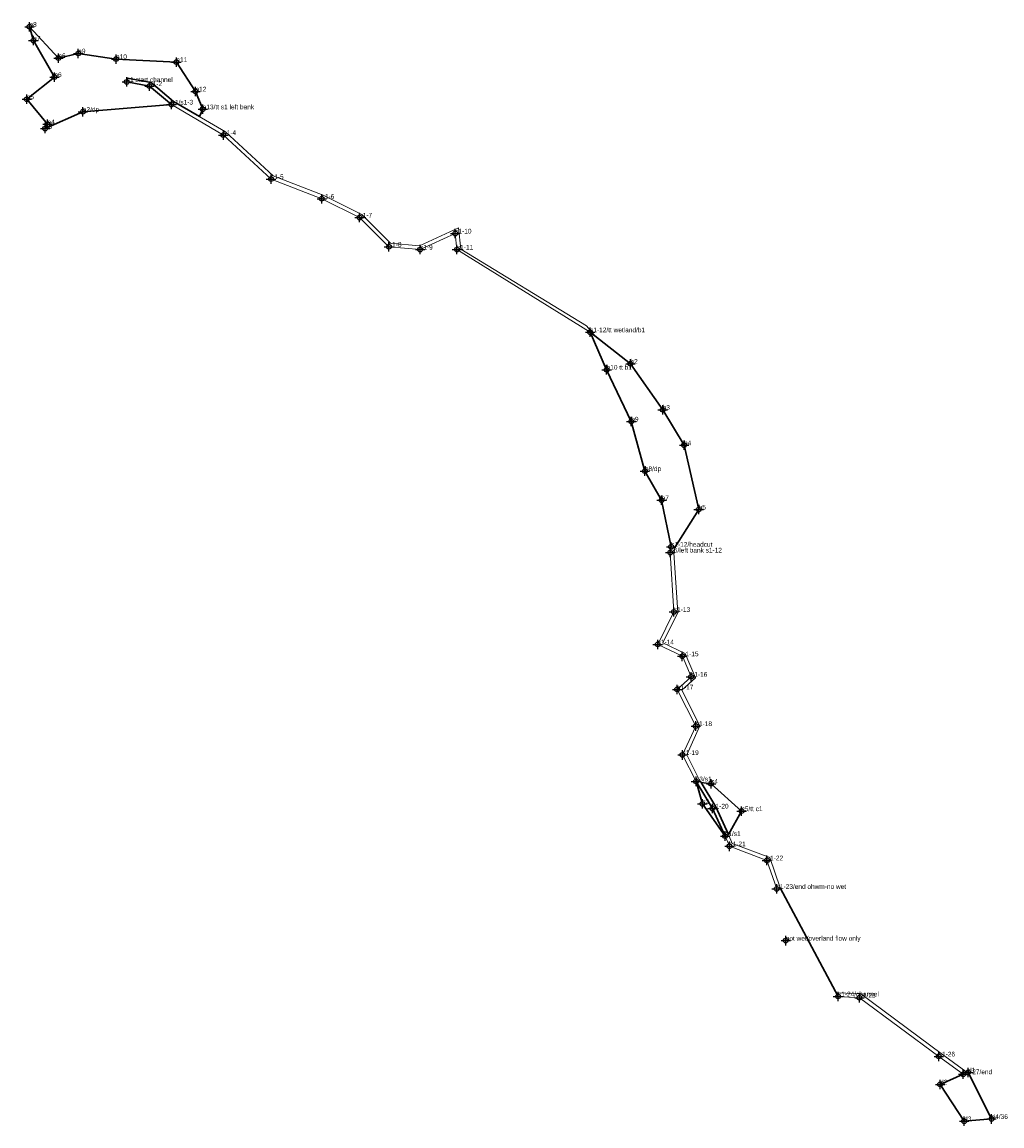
# Model space of a CAD drawing. Extents: x 2003015 to 2008729, y 1133884 to 1140012.
# Tile 4 of 10: x 2004887 to 2005927, y 1134906 to 1136077. Entities that reach past the tile are written whole.
import ezdxf

# ---------------------------------------------------------------- set-up
doc = ezdxf.new("R2010")
doc.units = 0
doc.header["$MEASUREMENT"] = 0
doc.header["$PDMODE"] = 34
doc.header["$PDSIZE"] = 5
for name, color, linetype, lineweight, true_color in [('Non-Wetland Waters (Tributaries)', 7, 'Continuous', 15, 0x0070ff), ('Shallow Subsurface Flow', 7, 'Continuous', 30, 0x55ff00), ('Wetlands', 7, 'Continuous', 30, 0x00ffc5)]:
    doc.layers.add(name, color=color, linetype=linetype, lineweight=lineweight, true_color=true_color)
doc.layers.add('POINT_GENERIC', color=1, linetype='Continuous')

# ---------------------------------------------------------------- blocks, each defined once
blk = doc.blocks.new('Non-Wetland Waters (Tributaries)')
at = {"layer": 'Non-Wetland Waters (Tributaries)'}
for points in [[(2005490.1, 1135747.6, 0), (2005348.7, 1135835.3, 0), (2005346.9, 1135852.4, 0), (2005309.6, 1135835.3, 0), (2005276.5, 1135838.3, 0), (2005245.3, 1135869.3, 0), (2005205.2, 1135889.2, 0), (2005151.4, 1135910.1, 0), (2005100.8, 1135956.9, 0), (2005045.6, 1135989.2, 0), (2005022.3, 1136008.8, 0), (2004998.3, 1136013.2, 0)], [(2005496, 1135742.9, 0), (2005486.4, 1135754.5, 0), (2005352.7, 1135835.7, 0), (2005350.3, 1135858.3, 0), (2005308.9, 1135839.4, 0), (2005278.3, 1135842.2, 0), (2005247.6, 1135872.6, 0), (2005206.8, 1135892.9, 0), (2005153.6, 1135913.6, 0), (2005103.2, 1135960.2, 0), (2005047.9, 1135992.5, 0), (2005024, 1136012.5, 0), (2004999, 1136017.2, 0)], [(2005688.1, 1135157, 0), (2005677.7, 1135187.3, 0), (2005637.9, 1135202.2, 0), (2005633.3, 1135213.1, 0), (2005619.8, 1135242.3, 0), (2005602.5, 1135271.1, 0), (2005588.1, 1135299.1, 0), (2005602.2, 1135329.8, 0), (2005582.4, 1135368.6, 0), (2005597.2, 1135382.1, 0), (2005588, 1135403.8, 0), (2005561.8, 1135416.4, 0), (2005579, 1135450.9, 0), (2005575, 1135513.9, 0), (2005576.1, 1135520, 0)], [(2005691.9, 1135158.3, 0), (2005680.9, 1135190.4, 0), (2005640.9, 1135205.3, 0), (2005637, 1135214.7, 0), (2005623.4, 1135244.2, 0), (2005606, 1135273, 0), (2005592.6, 1135299.2, 0), (2005606.7, 1135329.9, 0), (2005587.3, 1135367.7, 0), (2005602, 1135381.1, 0), (2005591, 1135406.7, 0), (2005567.2, 1135418.2, 0), (2005583.1, 1135450.1, 0), (2005579.1, 1135513.7, 0), (2005580, 1135519.3, 0)], [(2005889, 1134963.2, 0), (2005862.6, 1134982.4, 0), (2005777.3, 1135045.5, 0), (2005753.4, 1135046.8, 0)], [(2005886.1, 1134960.4, 0), (2005860.2, 1134979.2, 0), (2005775.9, 1135041.5, 0), (2005753.2, 1135042.9, 0)]]:
    blk.add_polyline3d(points, dxfattribs=at)
blk = doc.blocks.new('Shallow Subsurface Flow')
at = {"layer": 'Shallow Subsurface Flow'}
blk.add_line((2005691.9, 1135158.3), (2005753.2, 1135042.9), dxfattribs=at)
blk = doc.blocks.new('Wetlands')
at = {"layer": 'Wetlands'}
for points in [[(2005045.6, 1135989.2), (2004951.7, 1135981.5), (2004911.6, 1135963.7), (2004914.1, 1135968.3), (2004892.1, 1135994.9), (2004921.5, 1136018.4), (2004899.1, 1136057.1), (2004895, 1136071.7), (2004925.7, 1136038.5), (2004946.8, 1136043.5), (2004986.9, 1136037.5), (2005050.9, 1136034.3), (2005071.2, 1136003.1), (2005078.9, 1135984.2), (2005075.4, 1135976.4), (2005047.9, 1135992.5), (2005024, 1136012.5), (2004999, 1136017.2), (2004998.3, 1136013.2), (2005022.3, 1136008.8)], [(2005580, 1135519.3), (2005576.1, 1135520), (2005566, 1135569.4), (2005548.2, 1135600.3), (2005533.8, 1135652.9), (2005507.6, 1135707.9), (2005490.1, 1135747.6), (2005532.9, 1135714.2), (2005567.1, 1135665.4), (2005589.8, 1135627.7), (2005605.3, 1135559.5)], [(2005916.2, 1134912.9), (2005887.1, 1134910.5), (2005861.6, 1134949.5), (2005886.1, 1134960.4), (2005889, 1134963.2), (2005891.2, 1134962.2)]]:
    blk.add_lwpolyline(points, close=True, dxfattribs=at)
for points in [[(2005619.8, 1135242.3, 0), (2005633.3, 1135213.1, 0), (2005609.2, 1135247.2, 0), (2005602.5, 1135271.1, 0)], [(2005650.8, 1135239.5, 0), (2005637, 1135214.7, 0), (2005623.4, 1135244.2, 0), (2005607.8, 1135270, 0), (2005618.5, 1135268.6, 0)]]:
    blk.add_polyline3d(points, close=True, dxfattribs=at)

msp = doc.modelspace()

# ---------------------------------------------------------------- linework, layer by layer
at = {"layer": 'POINT_GENERIC'}
for p in [(2004895, 1136071.7), (2004899.1, 1136057.1), (2004925.7, 1136038.5), (2004946.8, 1136043.5), (2004986.9, 1136037.5), (2005050.9, 1136034.3), (2004921.5, 1136018.4), (2004998.3, 1136013.2), (2005022.3, 1136008.8), (2005071.2, 1136003.1), (2004892.1, 1135994.9), (2004951.7, 1135981.5), (2005045.6, 1135989.2), (2005078.9, 1135984.2), (2004914.1, 1135968.3), (2004911.6, 1135963.7), (2005100.8, 1135956.9), (2005151.4, 1135910.1), (2005205.2, 1135889.2), (2005245.3, 1135869.3), (2005346.9, 1135852.4), (2005276.5, 1135838.3), (2005309.6, 1135835.3), (2005348.7, 1135835.3), (2005490.1, 1135747.6), (2005532.9, 1135714.2), (2005507.6, 1135707.9), (2005567.1, 1135665.4), (2005533.8, 1135652.9), (2005589.8, 1135627.7), (2005548.2, 1135600.3), (2005566, 1135569.4), (2005605.3, 1135559.5), (2005575.1, 1135513.9), (2005576.1, 1135520), (2005579, 1135450.9), (2005561.8, 1135416.4), (2005587.9, 1135403.8), (2005597.2, 1135382.1), (2005582.4, 1135368.6), (2005602.2, 1135329.8), (2005588.1, 1135299.1), (2005602.5, 1135271.1), (2005618.5, 1135268.6), (2005609.2, 1135247.2), (2005619.8, 1135242.3), (2005650.8, 1135239.5), (2005633.3, 1135213.1), (2005637.9, 1135202.2), (2005677.7, 1135187.3), (2005688.1, 1135157), (2005697.7, 1135102.1), (2005753.2, 1135042.9), (2005775.9, 1135041.5), (2005860.2, 1134979.2), (2005886.1, 1134960.4), (2005891.2, 1134962.2), (2005861.6, 1134949.5), (2005916.2, 1134912.9), (2005887.1, 1134910.5)]:
    msp.add_point(p, dxfattribs=at)

# ---------------------------------------------------------------- block references
at = {"linetype": 'Continuous'}
for name in ['Non-Wetland Waters (Tributaries)', 'Wetlands', 'Shallow Subsurface Flow']:
    msp.add_blockref(name, (0, 0), dxfattribs=at)

# ---------------------------------------------------------------- texts
at = {"layer": 'POINT_GENERIC'}
for s, p in [('a8', (2004895, 1136071.7)), ('a7', (2004899.1, 1136057.1)), ('a6', (2004925.7, 1136038.5)), ('a9', (2004946.8, 1136043.5)), ('a10', (2004986.9, 1136037.5)), ('a11', (2005050.9, 1136034.3)), ('a6', (2004921.5, 1136018.4)), ('s1 start channel', (2004998.3, 1136013.2)), ('s1-2', (2005022.3, 1136008.8)), ('a12', (2005071.2, 1136003.1)), ('a5', (2004892.1, 1135994.9)), ('a2/dp', (2004951.7, 1135981.5)), ('a1/s1-3', (2005045.6, 1135989.2)), ('a13/tt s1 left bank', (2005078.9, 1135984.2)), ('a4', (2004914.1, 1135968.3)), ('a3', (2004911.6, 1135963.7)), ('s1-4', (2005100.8, 1135956.9)), ('s1-5', (2005151.4, 1135910.1)), ('s1-6', (2005205.2, 1135889.2)), ('s1-7', (2005245.3, 1135869.3)), ('s1-10', (2005346.9, 1135852.4)), ('s1-8', (2005276.5, 1135838.3)), ('s1-9', (2005309.6, 1135835.3)), ('s1-11', (2005348.7, 1135835.3)), ('s1-12/tt wetland/b1', (2005490.1, 1135747.6)), ('b2', (2005532.9, 1135714.2)), ('b10 tt b1', (2005507.6, 1135707.9)), ('b3', (2005567.1, 1135665.4)), ('b9', (2005533.8, 1135652.9)), ('b4', (2005589.8, 1135627.7)), ('b8/dp', (2005548.2, 1135600.3)), ('b7', (2005566, 1135569.4)), ('b5', (2005605.3, 1135559.5)), ('b6/left bank s1-12', (2005575.1, 1135513.9)), ('s1-12/headcut', (2005576.1, 1135520)), ('s1-13', (2005579, 1135450.9)), ('s1-14', (2005561.8, 1135416.4)), ('s1-15', (2005587.9, 1135403.8)), ('s1-16', (2005597.2, 1135382.1)), ('s1-17', (2005582.4, 1135368.6)), ('s1-18', (2005602.2, 1135329.8)), ('s1-19', (2005588.1, 1135299.1)), ('c3/s1', (2005602.5, 1135271.1)), ('c4', (2005618.5, 1135268.6)), ('c2', (2005609.2, 1135247.2)), ('s1-20', (2005619.8, 1135242.3)), ('c5/tt c1', (2005650.8, 1135239.5)), ('c1/s1', (2005633.3, 1135213.1)), ('s1-21', (2005637.9, 1135202.2)), ('s1-22', (2005677.7, 1135187.3)), ('s1-23/end ohwm-no wet', (2005688.1, 1135157)), ('not wet/overland flow only', (2005697.7, 1135102.1)), ('s1-24/channel', (2005753.2, 1135042.9)), ('s1-25', (2005775.9, 1135041.5)), ('s1-26', (2005860.2, 1134979.2)), ('s1-27/end', (2005886.1, 1134960.4)), ('d1', (2005891.2, 1134962.2)), ('d2', (2005861.6, 1134949.5)), ('d4/36 in culvert', (2005916.2, 1134912.9)), ('d3', (2005887.1, 1134910.5))]:
    msp.add_text(s, height=5, dxfattribs=at).set_placement(p)

doc.saveas('drawing.dxf')
